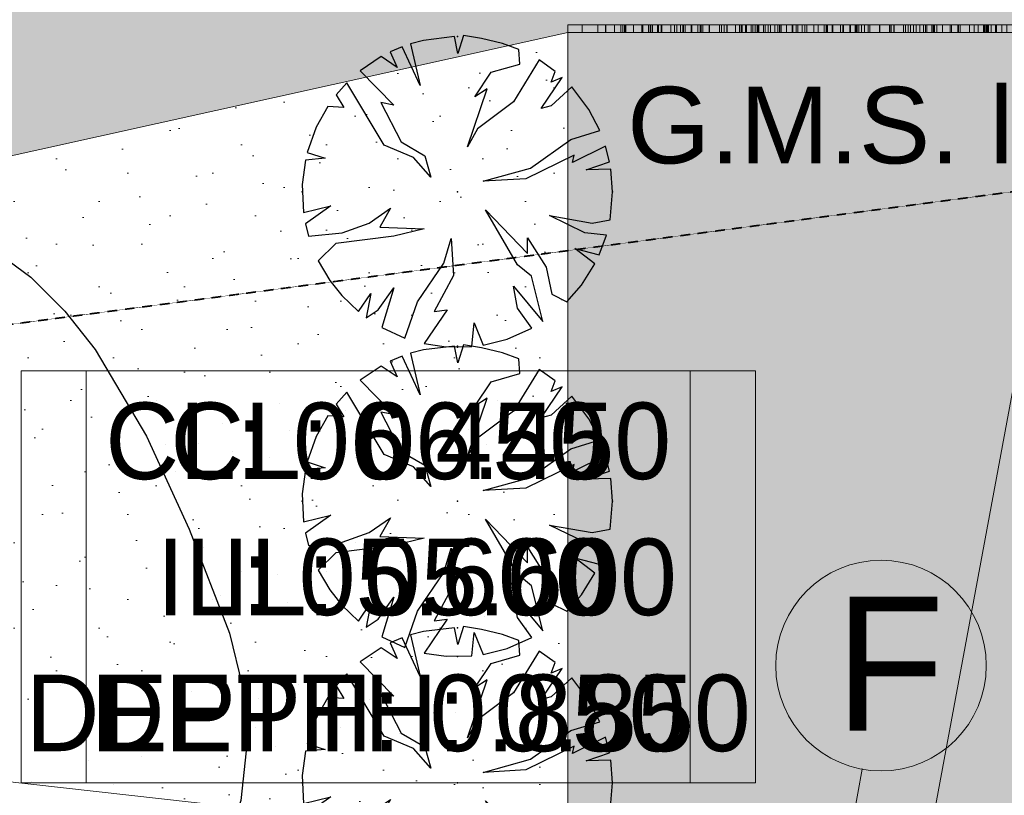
# Model space of a CAD drawing. Header units: millimetres. Extents: x -738537 to 1850049, y -250217 to 604013.
# Tile 152 of 204: x -100655 to -98083, y 90265 to 92291. Entities that reach past the tile are written whole.
import ezdxf

# ---------------------------------------------------------------- set-up
doc = ezdxf.new("R2010")
doc.units = ezdxf.units.MM
doc.header["$MEASUREMENT"] = 0
doc.linetypes.add('DOT', pattern=[0.25, 0, -0.25])
doc.linetypes.add('Dot & Dashed', pattern=[280, 150, -60, 0, -70])
for name, color, linetype in [('A_BEAMS', 7, 'Continuous'), ('A_SURVEY', 7, 'Continuous'), ('C_DIMS - GA', 7, 'Continuous')]:
    doc.layers.add(name, color=color, linetype=linetype)
for name, color, linetype, lineweight in [('A_BEAMS_Pen_No__3', 30, 'Continuous', 15), ('A_SITE 3D_Pen_No__128', 9, 'Continuous', 0), ('A_SITE 3D_Pen_No__4', 7, 'Continuous', 5), ('A_SURVEY_Pen_No__2', 1, 'Continuous', 25), ('A_SURVEY_Pen_No__6', 7, 'Continuous', 5), ('C-GRID _Pen_No__5', 4, 'Continuous', 5), ('C_DIMS - GA_Pen_No__6', 7, 'Continuous', 5), ('C_TEXT GA_Pen_No__6', 7, 'Continuous', 5), ('ELECTRICAL LINE_Pen_No__1', 214, 'Continuous', 35), ('SEWER LINE_Pen_No__6', 7, 'Continuous', 5)]:
    doc.layers.add(name, color=color, linetype=linetype, lineweight=lineweight)
for name, color, linetype, lineweight, true_color in [('A_SITE 3D_Pen_No__7', 7, 'Continuous', 5, 0x3f3f3f), ('A_SURVEY_Pen_No__171', 7, 'Continuous', 0, 0xdadada), ('ELECTRICAL LINE_Pen_No__33', 7, 'Continuous', 0, 0xffaffa)]:
    doc.layers.add(name, color=color, linetype=linetype, lineweight=lineweight, true_color=true_color)
doc.styles.add('GENERATED_STYLE_1', font='GOTHIC.TTF')
doc.styles.add('GENERATED_STYLE_3', font='GOTHICB.TTF')
doc.dimstyles.new('GENERATED_STYLE__1', dxfattribs={"dimtxt": 200, "dimasz": 95, "dimexe": 0.18, "dimexo": 90000, "dimgap": 0.09, "dimtad": 1, "dimdec": 0, "dimzin": 0, "dimdsep": 46, "dimtxsty": 'GENERATED_STYLE_1', "dimblk": 'ARROWHEAD_2', "dimblk1": 'ARROWHEAD_2', "dimblk2": 'ARROWHEAD_2', "dimcen": 0.09, "dimclrd": 7, "dimclre": 7, "dimclrt": 7, "dimadec": 0, "dimazin": 0, "dimtfac": 1, "dimtdec": 4, "dimtmove": 0, "dimatfit": 3, "dimfxl": 1, "dimtolj": 1, "dimtzin": 0, "dimarcsym": 0})

# ---------------------------------------------------------------- blocks, each defined once
blk = doc.blocks.new('*D407')
at = {"layer": 'C_DIMS - GA_Pen_No__6', "color": 7, "linetype": 'Continuous', "lineweight": 5, "transparency": 16777216}
for p, q in [((-128417.7, 93314.3), (-128396.9, 93500.6)), ((-128364.5, 93465.5), (-128450.1, 93349.3)), ((-128468, 93414.2), (-128407.3, 93407.4)), ((-128407.3, 93407.4), (-98511.1, 90057.6)), ((-98521.5, 89964.4), (-98500.6, 90150.7)), ((-98553.9, 89999.5), (-98468.3, 90115.6)), ((-98511.1, 90057.6), (-98450.3, 90050.7))]:
    blk.add_line(p, q, dxfattribs=at)
at = {"layer": 'C_DIMS - GA_Pen_No__6', "color": 7, "lineweight": 5, "transparency": 16777216, "insert": (-113882.2, 91820.1), "char_height": 200, "attachment_point": 7, "rotation": 353.6067, "style": 'GENERATED_STYLE_1'}
blk.add_mtext('\\A1;{\\pql;\\fCentury Gothic|b0|i0|c0|p34;30\xa0083}', dxfattribs=at)
blk = doc.blocks.new('ARROWHEAD_2')
at = {"color": 0, "linetype": 'Continuous', "lineweight": 0}
for p, q in [((-0.378, -0.655), (0.378, 0.655)), ((0, 0), (-1, 0))]:
    blk.add_line(p, q, dxfattribs=at)
blk = doc.blocks.new('LASER CUT SCREEN[27]', base_point=(-117622.9, 91223.6))
at = {"layer": 'A_BEAMS_Pen_No__3', "color": 7, "linetype": 'Continuous', "lineweight": 15}
for p, q in [((-119239.8, 91243.6), (-119277.7, 91243.6)), ((-119277.7, 91223.6), (-119277.7, 91243.6)), ((-118701.8, 91243.6), (-119239.8, 91243.6)), ((-119239.8, 91223.6), (-119239.8, 91243.6)), ((-119199, 91223.6), (-119199, 91243.6)), ((-119179.3, 91223.6), (-119179.3, 91243.6)), ((-119178.4, 91223.6), (-119178.4, 91243.6)), ((-119155.7, 91223.6), (-119155.7, 91243.6)), ((-119155.6, 91223.6), (-119155.6, 91243.6)), ((-119138.7, 91223.6), (-119138.7, 91243.6)), ((-119134.2, 91223.6), (-119134.2, 91243.6)), ((-119129.3, 91223.6), (-119129.3, 91243.6)), ((-119128, 91223.6), (-119128, 91243.6)), ((-119126.2, 91223.6), (-119126.2, 91243.6)), ((-119106.4, 91223.6), (-119106.4, 91243.6)), ((-119084.2, 91223.6), (-119084.2, 91243.6)), ((-119083.3, 91223.6), (-119083.3, 91243.6)), ((-119082, 91223.6), (-119082, 91243.6)), ((-119066.4, 91223.6), (-119066.4, 91243.6)), ((-119062.3, 91223.6), (-119062.3, 91243.6)), ((-119061.2, 91223.6), (-119061.2, 91243.6)), ((-119060.8, 91223.6), (-119060.8, 91243.6)), ((-119056.7, 91223.6), (-119056.7, 91243.6)), ((-119043.6, 91223.6), (-119043.6, 91243.6)), ((-119042.7, 91223.6), (-119042.7, 91243.6)), ((-119040.8, 91223.6), (-119040.8, 91243.6)), ((-119034.1, 91223.6), (-119034.1, 91243.6)), ((-119032.2, 91223.6), (-119032.2, 91243.6)), ((-119008.8, 91223.6), (-119008.8, 91243.6)), ((-118999.2, 91223.6), (-118999.2, 91243.6)), ((-118993.2, 91223.6), (-118993.2, 91243.6)), ((-118983.2, 91223.6), (-118983.2, 91243.6)), ((-118976.9, 91223.6), (-118976.9, 91243.6)), ((-118975.5, 91223.6), (-118975.5, 91243.6)), ((-118970.6, 91223.6), (-118970.6, 91243.6)), ((-118955.4, 91223.6), (-118955.4, 91243.6)), ((-118953.5, 91223.6), (-118953.5, 91243.6)), ((-118937.8, 91223.6), (-118937.8, 91243.6)), ((-118931.8, 91223.6), (-118931.8, 91243.6)), ((-118928.8, 91223.6), (-118928.8, 91243.6)), ((-118924.7, 91223.6), (-118924.7, 91243.6)), ((-118908.6, 91223.6), (-118908.6, 91243.6)), ((-118907.5, 91223.6), (-118907.5, 91243.6)), ((-118881.5, 91223.6), (-118881.5, 91243.6)), ((-118881, 91223.6), (-118881, 91243.6)), ((-118876.1, 91223.6), (-118876.1, 91243.6)), ((-118869.4, 91223.6), (-118869.4, 91243.6)), ((-118869.1, 91223.6), (-118869.1, 91243.6)), ((-118862, 91223.6), (-118862, 91243.6)), ((-118861.1, 91223.6), (-118861.1, 91243.6)), ((-118839.1, 91223.6), (-118839.1, 91243.6)), ((-118828.7, 91223.6), (-118828.7, 91243.6)), ((-118824.3, 91223.6), (-118824.3, 91243.6)), ((-118822.1, 91223.6), (-118822.1, 91243.6)), ((-118813.2, 91223.6), (-118813.2, 91243.6)), ((-118810.9, 91223.6), (-118810.9, 91243.6)), ((-118799, 91223.6), (-118799, 91243.6)), ((-118794.4, 91223.6), (-118794.4, 91243.6)), ((-118788.4, 91223.6), (-118788.4, 91243.6)), ((-118783, 91223.6), (-118783, 91243.6)), ((-118780.5, 91223.6), (-118780.5, 91243.6)), ((-118778.8, 91223.6), (-118778.8, 91243.6)), ((-118766.5, 91223.6), (-118766.5, 91243.6)), ((-118762.3, 91223.6), (-118762.3, 91243.6)), ((-118754.1, 91223.6), (-118754.1, 91243.6)), ((-118748.4, 91223.6), (-118748.4, 91243.6)), ((-118737.2, 91223.6), (-118737.2, 91243.6)), ((-118728.8, 91223.6), (-118728.8, 91243.6)), ((-118724.7, 91223.6), (-118724.7, 91243.6)), ((-118721.4, 91223.6), (-118721.4, 91243.6)), ((-118720, 91223.6), (-118720, 91243.6)), ((-118706.7, 91223.6), (-118706.7, 91243.6)), ((-118586.7, 91243.6), (-118701.8, 91243.6)), ((-118691.5, 91223.6), (-118691.5, 91243.6)), ((-118690.1, 91223.6), (-118690.1, 91243.6)), ((-118680.7, 91223.6), (-118680.7, 91243.6)), ((-118676.7, 91223.6), (-118676.7, 91243.6)), ((-118665.2, 91223.6), (-118665.2, 91243.6)), ((-118658.1, 91223.6), (-118658.1, 91243.6)), ((-118652.8, 91223.6), (-118652.8, 91243.6)), ((-118634.5, 91223.6), (-118634.5, 91243.6)), ((-118623.8, 91223.6), (-118623.8, 91243.6)), ((-118623.2, 91223.6), (-118623.2, 91243.6)), ((-118607.9, 91223.6), (-118607.9, 91243.6)), ((-118602.3, 91223.6), (-118602.3, 91243.6)), ((-118600.4, 91223.6), (-118600.4, 91243.6)), ((-118599.7, 91223.6), (-118599.7, 91243.6)), ((-118599.4, 91223.6), (-118599.4, 91243.6)), ((-118586.8, 91223.6), (-118586.8, 91243.6)), ((-118004.5, 91243.6), (-118586.7, 91243.6)), ((-118585.5, 91223.6), (-118585.5, 91243.6)), ((-118565.5, 91223.6), (-118565.5, 91243.6)), ((-118558.8, 91223.6), (-118558.8, 91243.6)), ((-118557.3, 91223.6), (-118557.3, 91243.6)), ((-118541, 91223.6), (-118541, 91243.6)), ((-118539.5, 91223.6), (-118539.5, 91243.6)), ((-118526.9, 91223.6), (-118526.9, 91243.6)), ((-118524.3, 91223.6), (-118524.3, 91243.6)), ((-118521.7, 91223.6), (-118521.7, 91243.6)), ((-118517.7, 91223.6), (-118517.7, 91243.6)), ((-118517.1, 91223.6), (-118517.1, 91243.6)), ((-118510.2, 91223.6), (-118510.2, 91243.6)), ((-118502.9, 91223.6), (-118502.9, 91243.6)), ((-118493.3, 91223.6), (-118493.3, 91243.6)), ((-118493, 91223.6), (-118493, 91243.6)), ((-118488.8, 91223.6), (-118488.8, 91243.6)), ((-118488.2, 91223.6), (-118488.2, 91243.6)), ((-118463.4, 91223.6), (-118463.4, 91243.6)), ((-118462.8, 91223.6), (-118462.8, 91243.6)), ((-118436.8, 91223.6), (-118436.8, 91243.6)), ((-118433.4, 91223.6), (-118433.4, 91243.6)), ((-118433, 91223.6), (-118433, 91243.6)), ((-118426.2, 91223.6), (-118426.2, 91243.6)), ((-118425.1, 91223.6), (-118425.1, 91243.6)), ((-118400.8, 91223.6), (-118400.8, 91243.6)), ((-118395.2, 91223.6), (-118395.2, 91243.6)), ((-118388.6, 91223.6), (-118388.6, 91243.6)), ((-118382.8, 91223.6), (-118382.8, 91243.6)), ((-118374.2, 91223.6), (-118374.2, 91243.6)), ((-118367.7, 91223.6), (-118367.7, 91243.6)), ((-118358.4, 91223.6), (-118358.4, 91243.6)), ((-118357.9, 91223.6), (-118357.9, 91243.6)), ((-118357.7, 91223.6), (-118357.7, 91243.6)), ((-118348.2, 91223.6), (-118348.2, 91243.6)), ((-118343.5, 91223.6), (-118343.5, 91243.6)), ((-118340.1, 91223.6), (-118340.1, 91243.6)), ((-118326.4, 91223.6), (-118326.4, 91243.6)), ((-118325.4, 91223.6), (-118325.4, 91243.6)), ((-118322.2, 91223.6), (-118322.2, 91243.6)), ((-118321.4, 91223.6), (-118321.4, 91243.6)), ((-118320.7, 91223.6), (-118320.7, 91243.6)), ((-118319.3, 91223.6), (-118319.3, 91243.6)), ((-118313.2, 91223.6), (-118313.2, 91243.6)), ((-118299, 91223.6), (-118299, 91243.6)), ((-118279.1, 91223.6), (-118279.1, 91243.6)), ((-118274.9, 91223.6), (-118274.9, 91243.6)), ((-118258.5, 91223.6), (-118258.5, 91243.6)), ((-118257.3, 91223.6), (-118257.3, 91243.6)), ((-118252.4, 91223.6), (-118252.4, 91243.6)), ((-118228, 91223.6), (-118228, 91243.6)), ((-118216.3, 91223.6), (-118216.3, 91243.6)), ((-118205.9, 91223.6), (-118205.9, 91243.6)), ((-118205.3, 91223.6), (-118205.3, 91243.6)), ((-118205.3, 91223.6), (-118205.3, 91243.6)), ((-118205.2, 91223.6), (-118205.2, 91243.6)), ((-118191.4, 91223.6), (-118191.4, 91243.6)), ((-118189.5, 91223.6), (-118189.5, 91243.6)), ((-118185.7, 91223.6), (-118185.7, 91243.6)), ((-118185.1, 91223.6), (-118185.1, 91243.6)), ((-118182.3, 91223.6), (-118182.3, 91243.6)), ((-118180.3, 91223.6), (-118180.3, 91243.6)), ((-118178.5, 91223.6), (-118178.5, 91243.6)), ((-118171.4, 91223.6), (-118171.4, 91243.6)), ((-118159.9, 91223.6), (-118159.9, 91243.6)), ((-118158, 91223.6), (-118158, 91243.6)), ((-118143.4, 91223.6), (-118143.4, 91243.6)), ((-118130.5, 91223.6), (-118130.5, 91243.6)), ((-118114.1, 91223.6), (-118114.1, 91243.6)), ((-118107.6, 91223.6), (-118107.6, 91243.6)), ((-118089.9, 91223.6), (-118089.9, 91243.6)), ((-118088.7, 91223.6), (-118088.7, 91243.6)), ((-118088.4, 91223.6), (-118088.4, 91243.6)), ((-118075.6, 91223.6), (-118075.6, 91243.6)), ((-118070.8, 91223.6), (-118070.8, 91243.6)), ((-118061, 91223.6), (-118061, 91243.6)), ((-118056.2, 91223.6), (-118056.2, 91243.6)), ((-118028.4, 91223.6), (-118028.4, 91243.6)), ((-118020.5, 91223.6), (-118020.5, 91243.6)), ((-118020.1, 91223.6), (-118020.1, 91243.6)), ((-118012.5, 91223.6), (-118012.5, 91243.6)), ((-118010.4, 91223.6), (-118010.4, 91243.6)), ((-118009.1, 91223.6), (-118009.1, 91243.6)), ((-118008.6, 91223.6), (-118008.6, 91243.6)), ((-117622.9, 91243.6), (-118004.5, 91243.6)), ((-117994.2, 91223.6), (-117994.2, 91243.6)), ((-117993.9, 91223.6), (-117993.9, 91243.6)), ((-117990.7, 91223.6), (-117990.7, 91243.6)), ((-117989.2, 91223.6), (-117989.2, 91243.6)), ((-117981.9, 91223.6), (-117981.9, 91243.6)), ((-117972.9, 91223.6), (-117972.9, 91243.6)), ((-117971, 91223.6), (-117971, 91243.6)), ((-117964.6, 91223.6), (-117964.6, 91243.6)), ((-117947.7, 91223.6), (-117947.7, 91243.6)), ((-117941.7, 91223.6), (-117941.7, 91243.6)), ((-117940, 91223.6), (-117940, 91243.6)), ((-117938.4, 91223.6), (-117938.4, 91243.6)), ((-117936.2, 91223.6), (-117936.2, 91243.6)), ((-117935.9, 91223.6), (-117935.9, 91243.6)), ((-117924.4, 91223.6), (-117924.4, 91243.6)), ((-117917.3, 91223.6), (-117917.3, 91243.6)), ((-117916.9, 91223.6), (-117916.9, 91243.6)), ((-117914.1, 91223.6), (-117914.1, 91243.6)), ((-117886.4, 91223.6), (-117886.4, 91243.6)), ((-117883.4, 91223.6), (-117883.4, 91243.6)), ((-117881.7, 91223.6), (-117881.7, 91243.6)), ((-117873.5, 91223.6), (-117873.5, 91243.6)), ((-117873.3, 91223.6), (-117873.3, 91243.6)), ((-117870.4, 91223.6), (-117870.4, 91243.6)), ((-117865.8, 91223.6), (-117865.8, 91243.6)), ((-117856.5, 91223.6), (-117856.5, 91243.6)), ((-117842.8, 91223.6), (-117842.8, 91243.6)), ((-117832, 91223.6), (-117832, 91243.6)), ((-117831.9, 91223.6), (-117831.9, 91243.6)), ((-117829, 91223.6), (-117829, 91243.6)), ((-117826.2, 91223.6), (-117826.2, 91243.6)), ((-117821.9, 91223.6), (-117821.9, 91243.6)), ((-117818, 91223.6), (-117818, 91243.6)), ((-117811, 91223.6), (-117811, 91243.6)), ((-117809.4, 91223.6), (-117809.4, 91243.6)), ((-117802.7, 91223.6), (-117802.7, 91243.6)), ((-117794.5, 91223.6), (-117794.5, 91243.6)), ((-117790.4, 91223.6), (-117790.4, 91243.6)), ((-117788, 91223.6), (-117788, 91243.6)), ((-117781, 91223.6), (-117781, 91243.6)), ((-117768.7, 91223.6), (-117768.7, 91243.6)), ((-117768.5, 91223.6), (-117768.5, 91243.6)), ((-117763.3, 91223.6), (-117763.3, 91243.6)), ((-117763, 91223.6), (-117763, 91243.6)), ((-117760.3, 91223.6), (-117760.3, 91243.6)), ((-117749.7, 91223.6), (-117749.7, 91243.6)), ((-117735.8, 91223.6), (-117735.8, 91243.6)), ((-117725.1, 91223.6), (-117725.1, 91243.6)), ((-117723.4, 91223.6), (-117723.4, 91243.6)), ((-117712.6, 91223.6), (-117712.6, 91243.6)), ((-117712.4, 91223.6), (-117712.4, 91243.6)), ((-117706.5, 91223.6), (-117706.5, 91243.6)), ((-117701.7, 91223.6), (-117701.7, 91243.6)), ((-117695.2, 91223.6), (-117695.2, 91243.6)), ((-117694.3, 91223.6), (-117694.3, 91243.6)), ((-117688.4, 91223.6), (-117688.4, 91243.6)), ((-117686.9, 91223.6), (-117686.9, 91243.6)), ((-117667.1, 91223.6), (-117667.1, 91243.6)), ((-117660.8, 91223.6), (-117660.8, 91243.6)), ((-117622.9, 91223.6), (-117622.9, 91243.6)), ((-119239.8, 91223.6), (-119277.7, 91223.6)), ((-118701.8, 91223.6), (-119239.8, 91223.6)), ((-118586.7, 91223.6), (-118701.8, 91223.6)), ((-118004.5, 91223.6), (-118586.7, 91223.6)), ((-117622.9, 91223.6), (-118004.5, 91223.6))]:
    blk.add_line(p, q, dxfattribs=at)
blk = doc.blocks.new('Tree Plan 24[32]', base_point=(-122243.6, 88773))
at = {"layer": 'A_SURVEY_Pen_No__2', "color": 7, "linetype": 'Continuous', "lineweight": 25, "flags": 128}
blk.add_lwpolyline([(-120781.6, 90658.3), (-120680.5, 90584.5), (-120591.3, 90496), (-120512.3, 90395.5), (-120378.5, 90169.1), (-120266.3, 89926.3), (-120161.7, 89655.1), (-120127.8, 89515.5), (-120115.1, 89372.5), (-120131.7, 89217.7), (-120180.5, 89072.6), (-120261.2, 88944.2), (-120313.3, 88888.3), (-120373.3, 88839.2), (-120464.2, 88786.3), (-120561, 88751.7), (-120660.9, 88735.1), (-120761.1, 88736.7)], dxfattribs=at)
blk = doc.blocks.new('Tree Plan 24[45]', base_point=(-119566, 90807.3))
at = {"layer": 'A_SURVEY_Pen_No__2', "color": 7, "linetype": 'Continuous', "lineweight": 25}
for p, q in [((-119573.5, 91212.7), (-119654.8, 91203)), ((-119565, 91168.8), (-119573.5, 91212.7)), ((-119550, 91215.9), (-119565, 91168.8)), ((-119502.9, 91207.8), (-119550, 91215.9)), ((-119447.8, 91195.2), (-119502.9, 91207.8)), ((-119709.8, 91186.4), (-119741.4, 91172.9)), ((-119663.4, 91085.4), (-119709.8, 91186.4)), ((-119654.8, 91203), (-119688.2, 91193.9)), ((-119688.2, 91193.9), (-119663.4, 91085.4)), ((-119405.4, 91179.6), (-119447.8, 91195.2)), ((-119765.1, 91160.6), (-119819.5, 91123.8)), ((-119723.3, 91132.5), (-119765.1, 91160.6)), ((-119741.4, 91172.9), (-119723.3, 91132.5)), ((-119402.4, 91141), (-119405.4, 91179.6)), ((-119477.3, 91119.6), (-119402.4, 91141)), ((-119352.3, 91151.9), (-119419.5, 91042.6)), ((-119310.3, 91121.9), (-119352.3, 91151.9)), ((-119819.5, 91123.8), (-119731.8, 91034.1)), ((-119520.1, 91055.5), (-119477.3, 91119.6)), ((-119346.8, 91025.5), (-119291.9, 91106)), ((-119321.1, 91094), (-119310.3, 91121.9)), ((-119291.9, 91106), (-119321.1, 91094)), ((-119854.4, 91092.4), (-119882.7, 91060.6)), ((-119757.5, 90929.2), (-119854.4, 91092.4)), ((-119267.3, 91081.4), (-119321.1, 91031.9)), ((-119222.2, 91022.3), (-119267.3, 91081.4)), ((-119882.7, 91060.6), (-119862.3, 91027.6)), ((-119539.3, 90925), (-119488, 91076.8)), ((-119488, 91076.8), (-119520.1, 91055.5)), ((-119904.4, 91030.7), (-119934.7, 90976.1)), ((-119862.3, 91027.6), (-119904.4, 91030.7)), ((-119731.8, 91034.1), (-119766.1, 91040.5)), ((-119766.1, 91040.5), (-119712.6, 90937.8)), ((-119419.5, 91042.6), (-119513.6, 90972)), ((-119321.1, 91031.9), (-119346.8, 91025.5)), ((-119193.5, 90967.4), (-119222.2, 91022.3)), ((-119934.7, 90976.1), (-119958.3, 90909.9)), ((-119513.6, 90972), (-119539.3, 90925)), ((-119269.8, 90944.2), (-119193.5, 90967.4)), ((-119680.5, 90897.1), (-119757.5, 90929.2)), ((-119712.6, 90937.8), (-119650.6, 90901.4)), ((-119374.6, 90869.3), (-119269.8, 90944.2)), ((-119178.6, 90926.8), (-119265.5, 90884.3)), ((-119168.3, 90886.2), (-119178.6, 90926.8)), ((-119958.3, 90909.9), (-119911.5, 90895)), ((-119650.6, 90901.4), (-119635.6, 90845.8)), ((-119261.2, 90903.6), (-119387.4, 90841.5)), ((-119265.5, 90884.3), (-119261.2, 90903.6)), ((-119963, 90890.3), (-119971.1, 90826.5)), ((-119911.5, 90895), (-119963, 90890.3)), ((-119635.6, 90845.8), (-119680.5, 90897.1)), ((-119229.1, 90865.1), (-119168.3, 90886.2)), ((-119498.7, 90835.1), (-119374.6, 90869.3)), ((-119165, 90866.9), (-119229.1, 90865.1)), ((-119160.6, 90807.3), (-119165, 90866.9)), ((-119971.1, 90826.5), (-119968, 90753.7)), ((-119387.4, 90841.5), (-119498.7, 90835.1)), ((-119167.1, 90734.6), (-119160.6, 90807.3)), ((-119968, 90753.7), (-119896.6, 90770.9)), ((-119896.6, 90770.9), (-119963, 90724.3)), ((-119796, 90726), (-119740.4, 90764.5)), ((-119740.4, 90764.5), (-119768.2, 90715.3)), ((-119408.8, 90616.9), (-119492.2, 90760.2)), ((-119492.2, 90760.2), (-119383.1, 90646.8)), ((-119233.4, 90700.3), (-119325.4, 90745.3)), ((-119325.4, 90745.3), (-119214.1, 90726)), ((-119963, 90724.3), (-119954.7, 90691.7)), ((-119866.6, 90700.3), (-119796, 90726)), ((-119214.1, 90726), (-119167.1, 90734.6)), ((-119954.7, 90691.7), (-119866.6, 90700.3)), ((-119768.2, 90715.3), (-119652.7, 90711)), ((-119652.7, 90711), (-119731.8, 90691.8)), ((-119176.6, 90694.2), (-119233.4, 90700.3)), ((-119195.4, 90642.8), (-119176.6, 90694.2)), ((-119883.7, 90672.5), (-119929.4, 90627.2)), ((-119731.8, 90691.8), (-119883.7, 90672.5)), ((-119601.3, 90621.2), (-119582.1, 90685.3)), ((-119582.1, 90685.3), (-119575.7, 90589.1)), ((-119383.1, 90646.8), (-119383.1, 90687.5)), ((-119383.1, 90687.5), (-119333.9, 90610.5)), ((-119206.6, 90619.6), (-119259.1, 90659.7)), ((-119259.1, 90659.7), (-119195.4, 90642.8)), ((-119929.4, 90627.2), (-119899.1, 90576)), ((-119669.8, 90520.6), (-119601.3, 90621.2)), ((-119372.4, 90586.9), (-119408.8, 90616.9)), ((-119242, 90563.5), (-119206.6, 90619.6)), ((-119333.9, 90610.5), (-119319, 90539.9)), ((-119899.1, 90576), (-119867.8, 90536.4)), ((-119575.7, 90589.1), (-119627, 90495)), ((-119342.4, 90469.1), (-119372.4, 90586.9)), ((-119824.2, 90494.6), (-119791.7, 90542)), ((-119791.7, 90542), (-119803.9, 90478.8)), ((-119772.5, 90499.2), (-119731.8, 90557)), ((-119731.8, 90557), (-119763.4, 90453.1)), ((-119408.8, 90503.5), (-119419.5, 90561.3)), ((-119419.5, 90561.3), (-119342.4, 90469.1)), ((-119319, 90539.9), (-119279.9, 90520)), ((-119279.9, 90520), (-119242, 90563.5)), ((-119867.8, 90536.4), (-119824.2, 90494.6)), ((-119703.5, 90425.8), (-119669.8, 90520.6)), ((-119803.9, 90478.8), (-119772.5, 90499.2)), ((-119592.8, 90499.2), (-119652.3, 90411.1)), ((-119627, 90495), (-119592.8, 90499.2)), ((-119371.2, 90451.7), (-119408.8, 90503.5)), ((-119528.5, 90403.5), (-119522.2, 90465)), ((-119522.2, 90465), (-119499, 90407.4)), ((-119763.4, 90453.1), (-119703.5, 90425.8)), ((-119436.2, 90423.1), (-119371.2, 90451.7)), ((-119652.3, 90411.1), (-119594.9, 90402.8)), ((-119499, 90407.4), (-119436.2, 90423.1)), ((-119594.9, 90402.8), (-119528.5, 90403.5))]:
    blk.add_line(p, q, dxfattribs=at)
for p in [(-119566, 91212.8), (-119971.5, 90807.3), (-119566, 90807.3), (-119566, 90807.3), (-119160.6, 90807.3), (-119566, 90401.8)]:
    blk.add_point(p, dxfattribs=at)
blk = doc.blocks.new('Tree Plan 24[46]', base_point=(-119566, 89999.3))
at = {"layer": 'A_SURVEY_Pen_No__2', "color": 7, "linetype": 'Continuous', "lineweight": 25}
for p, q in [((-119654.8, 90395), (-119688.2, 90386)), ((-119688.2, 90386), (-119663.4, 90277.5)), ((-119573.5, 90404.8), (-119654.8, 90395)), ((-119565, 90360.9), (-119573.5, 90404.8)), ((-119550, 90407.9), (-119565, 90360.9)), ((-119502.9, 90399.9), (-119550, 90407.9)), ((-119447.8, 90387.2), (-119502.9, 90399.9)), ((-119405.4, 90371.7), (-119447.8, 90387.2)), ((-119709.8, 90378.5), (-119741.4, 90365)), ((-119741.4, 90365), (-119723.3, 90324.5)), ((-119663.4, 90277.5), (-119709.8, 90378.5)), ((-119402.4, 90333.1), (-119405.4, 90371.7)), ((-119765.1, 90352.6), (-119819.5, 90315.9)), ((-119723.3, 90324.5), (-119765.1, 90352.6)), ((-119477.3, 90311.7), (-119402.4, 90333.1)), ((-119352.3, 90343.9), (-119419.5, 90234.7)), ((-119310.3, 90314), (-119352.3, 90343.9)), ((-119819.5, 90315.9), (-119731.8, 90226.1)), ((-119520.1, 90247.5), (-119477.3, 90311.7)), ((-119321.1, 90286), (-119310.3, 90314)), ((-119854.4, 90284.5), (-119882.7, 90252.7)), ((-119757.5, 90121.3), (-119854.4, 90284.5)), ((-119346.8, 90217.6), (-119291.9, 90298.1)), ((-119291.9, 90298.1), (-119321.1, 90286)), ((-119539.3, 90117), (-119488, 90268.9)), ((-119488, 90268.9), (-119520.1, 90247.5)), ((-119267.3, 90273.5), (-119321.1, 90224)), ((-119222.2, 90214.3), (-119267.3, 90273.5)), ((-119882.7, 90252.7), (-119862.3, 90219.7)), ((-119731.8, 90226.1), (-119766.1, 90232.5)), ((-119766.1, 90232.5), (-119712.6, 90129.8)), ((-119419.5, 90234.7), (-119513.6, 90164.1)), ((-119904.4, 90222.8), (-119934.7, 90168.2)), ((-119862.3, 90219.7), (-119904.4, 90222.8)), ((-119321.1, 90224), (-119346.8, 90217.6)), ((-119193.5, 90159.5), (-119222.2, 90214.3)), ((-119934.7, 90168.2), (-119958.3, 90102)), ((-119513.6, 90164.1), (-119539.3, 90117)), ((-119269.8, 90136.3), (-119193.5, 90159.5)), ((-119712.6, 90129.8), (-119650.6, 90093.5)), ((-119374.6, 90061.4), (-119269.8, 90136.3)), ((-119958.3, 90102), (-119911.5, 90087.1)), ((-119680.5, 90089.2), (-119757.5, 90121.3)), ((-119178.6, 90118.9), (-119265.5, 90076.4)), ((-119168.3, 90078.2), (-119178.6, 90118.9)), ((-119963, 90082.3), (-119971.1, 90018.6)), ((-119911.5, 90087.1), (-119963, 90082.3)), ((-119635.6, 90037.8), (-119680.5, 90089.2)), ((-119650.6, 90093.5), (-119635.6, 90037.8)), ((-119261.2, 90095.6), (-119387.4, 90033.6)), ((-119265.5, 90076.4), (-119261.2, 90095.6)), ((-119229.1, 90057.1), (-119168.3, 90078.2)), ((-119498.7, 90027.2), (-119374.6, 90061.4)), ((-119165, 90058.9), (-119229.1, 90057.1)), ((-119160.6, 89999.3), (-119165, 90058.9)), ((-119387.4, 90033.6), (-119498.7, 90027.2)), ((-119971.1, 90018.6), (-119968, 89945.7)), ((-119167.1, 89926.6), (-119160.6, 89999.3)), ((-119968, 89945.7), (-119896.6, 89963)), ((-119896.6, 89963), (-119963, 89916.3)), ((-119796, 89918), (-119740.4, 89956.6)), ((-119740.4, 89956.6), (-119768.2, 89907.3)), ((-119408.8, 89808.9), (-119492.2, 89952.3)), ((-119492.2, 89952.3), (-119383.1, 89838.9)), ((-119233.4, 89892.4), (-119325.4, 89937.3)), ((-119325.4, 89937.3), (-119214.1, 89918)), ((-119214.1, 89918), (-119167.1, 89926.6)), ((-119963, 89916.3), (-119954.7, 89883.7)), ((-119866.6, 89892.4), (-119796, 89918)), ((-119768.2, 89907.3), (-119652.7, 89903.1)), ((-119652.7, 89903.1), (-119731.8, 89883.8)), ((-119954.7, 89883.7), (-119866.6, 89892.4)), ((-119731.8, 89883.8), (-119883.7, 89864.6)), ((-119601.3, 89813.2), (-119582.1, 89877.4)), ((-119582.1, 89877.4), (-119575.7, 89781.1)), ((-119383.1, 89838.9), (-119383.1, 89879.5)), ((-119383.1, 89879.5), (-119333.9, 89802.5)), ((-119176.6, 89886.3), (-119233.4, 89892.4)), ((-119195.4, 89834.9), (-119176.6, 89886.3)), ((-119883.7, 89864.6), (-119929.4, 89819.3)), ((-119206.6, 89811.6), (-119259.1, 89851.7)), ((-119259.1, 89851.7), (-119195.4, 89834.9)), ((-119929.4, 89819.3), (-119899.1, 89768)), ((-119669.8, 89712.7), (-119601.3, 89813.2)), ((-119372.4, 89779), (-119408.8, 89808.9)), ((-119333.9, 89802.5), (-119319, 89731.9)), ((-119242, 89755.5), (-119206.6, 89811.6)), ((-119899.1, 89768), (-119867.8, 89728.5)), ((-119575.7, 89781.1), (-119627, 89687)), ((-119342.4, 89661.1), (-119372.4, 89779)), ((-119772.5, 89691.3), (-119731.8, 89749)), ((-119731.8, 89749), (-119763.4, 89645.1)), ((-119408.8, 89695.6), (-119419.5, 89753.3)), ((-119419.5, 89753.3), (-119342.4, 89661.1)), ((-119279.9, 89712.1), (-119242, 89755.5)), ((-119867.8, 89728.5), (-119824.2, 89686.6)), ((-119824.2, 89686.6), (-119791.7, 89734.1)), ((-119791.7, 89734.1), (-119803.9, 89670.9)), ((-119319, 89731.9), (-119279.9, 89712.1)), ((-119803.9, 89670.9), (-119772.5, 89691.3)), ((-119703.5, 89617.9), (-119669.8, 89712.7)), ((-119592.8, 89691.3), (-119652.3, 89603.1)), ((-119627, 89687), (-119592.8, 89691.3)), ((-119371.2, 89643.7), (-119408.8, 89695.6)), ((-119763.4, 89645.1), (-119703.5, 89617.9)), ((-119528.5, 89595.6), (-119522.2, 89657.1)), ((-119522.2, 89657.1), (-119499, 89599.4)), ((-119436.2, 89615.2), (-119371.2, 89643.7)), ((-119499, 89599.4), (-119436.2, 89615.2)), ((-119652.3, 89603.1), (-119594.9, 89594.9)), ((-119594.9, 89594.9), (-119528.5, 89595.6))]:
    blk.add_line(p, q, dxfattribs=at)
for p in [(-119566, 90404.8), (-119971.5, 89999.3), (-119566, 89999.3), (-119566, 89999.3), (-119160.6, 89999.3), (-119566, 89593.8)]:
    blk.add_point(p, dxfattribs=at)
blk = doc.blocks.new('Tree Plan 24[47]', base_point=(-119566, 89263.8))
at = {"layer": 'A_SURVEY_Pen_No__2', "color": 7, "linetype": 'Continuous', "lineweight": 25}
for p, q in [((-119573.5, 89669.3), (-119654.8, 89659.5)), ((-119565, 89625.4), (-119573.5, 89669.3)), ((-119550, 89672.4), (-119565, 89625.4)), ((-119502.9, 89664.4), (-119550, 89672.4)), ((-119447.8, 89651.7), (-119502.9, 89664.4)), ((-119709.8, 89643), (-119741.4, 89629.4)), ((-119663.4, 89541.9), (-119709.8, 89643)), ((-119654.8, 89659.5), (-119688.2, 89650.5)), ((-119688.2, 89650.5), (-119663.4, 89541.9)), ((-119405.4, 89636.1), (-119447.8, 89651.7)), ((-119765.1, 89617.1), (-119819.5, 89580.4)), ((-119723.3, 89589), (-119765.1, 89617.1)), ((-119741.4, 89629.4), (-119723.3, 89589)), ((-119402.4, 89597.6), (-119405.4, 89636.1)), ((-119477.3, 89576.2), (-119402.4, 89597.6)), ((-119352.3, 89608.4), (-119419.5, 89499.1)), ((-119310.3, 89578.5), (-119352.3, 89608.4)), ((-119819.5, 89580.4), (-119731.8, 89490.6)), ((-119520.1, 89512), (-119477.3, 89576.2)), ((-119346.8, 89482), (-119291.9, 89562.6)), ((-119321.1, 89550.5), (-119310.3, 89578.5)), ((-119291.9, 89562.6), (-119321.1, 89550.5)), ((-119854.4, 89548.9), (-119882.7, 89517.1)), ((-119757.5, 89385.8), (-119854.4, 89548.9)), ((-119267.3, 89538), (-119321.1, 89488.5)), ((-119222.2, 89478.8), (-119267.3, 89538)), ((-119882.7, 89517.1), (-119862.3, 89484.2)), ((-119539.3, 89381.5), (-119488, 89533.4)), ((-119488, 89533.4), (-119520.1, 89512)), ((-119904.4, 89487.3), (-119934.7, 89432.7)), ((-119862.3, 89484.2), (-119904.4, 89487.3)), ((-119731.8, 89490.6), (-119766.1, 89497)), ((-119766.1, 89497), (-119712.6, 89394.3)), ((-119419.5, 89499.1), (-119513.6, 89428.6)), ((-119321.1, 89488.5), (-119346.8, 89482)), ((-119193.5, 89423.9), (-119222.2, 89478.8)), ((-119934.7, 89432.7), (-119958.3, 89366.4)), ((-119513.6, 89428.6), (-119539.3, 89381.5)), ((-119269.8, 89400.7), (-119193.5, 89423.9)), ((-119680.5, 89353.7), (-119757.5, 89385.8)), ((-119712.6, 89394.3), (-119650.6, 89358)), ((-119374.6, 89325.9), (-119269.8, 89400.7)), ((-119178.6, 89383.4), (-119265.5, 89340.8)), ((-119168.3, 89342.7), (-119178.6, 89383.4)), ((-119958.3, 89366.4), (-119911.5, 89351.5)), ((-119650.6, 89358), (-119635.6, 89302.3)), ((-119261.2, 89360.1), (-119387.4, 89298.1)), ((-119265.5, 89340.8), (-119261.2, 89360.1)), ((-119963, 89346.8), (-119971.1, 89283.1)), ((-119911.5, 89351.5), (-119963, 89346.8)), ((-119635.6, 89302.3), (-119680.5, 89353.7)), ((-119229.1, 89321.6), (-119168.3, 89342.7)), ((-119498.7, 89291.6), (-119374.6, 89325.9)), ((-119165, 89323.4), (-119229.1, 89321.6)), ((-119160.6, 89263.8), (-119165, 89323.4)), ((-119971.1, 89283.1), (-119968, 89210.2)), ((-119387.4, 89298.1), (-119498.7, 89291.6)), ((-119167.1, 89191.1), (-119160.6, 89263.8)), ((-119968, 89210.2), (-119896.6, 89227.5)), ((-119896.6, 89227.5), (-119963, 89180.8)), ((-119796, 89182.5), (-119740.4, 89221)), ((-119740.4, 89221), (-119768.2, 89171.8)), ((-119408.8, 89073.4), (-119492.2, 89216.8)), ((-119492.2, 89216.8), (-119383.1, 89103.4)), ((-119233.4, 89156.9), (-119325.4, 89201.8)), ((-119325.4, 89201.8), (-119214.1, 89182.5)), ((-119963, 89180.8), (-119954.7, 89148.2)), ((-119866.6, 89156.9), (-119796, 89182.5)), ((-119214.1, 89182.5), (-119167.1, 89191.1)), ((-119954.7, 89148.2), (-119866.6, 89156.9)), ((-119768.2, 89171.8), (-119652.7, 89167.6)), ((-119652.7, 89167.6), (-119731.8, 89148.3)), ((-119176.6, 89150.7), (-119233.4, 89156.9)), ((-119195.4, 89099.3), (-119176.6, 89150.7)), ((-119883.7, 89129), (-119929.4, 89083.8)), ((-119731.8, 89148.3), (-119883.7, 89129)), ((-119601.3, 89077.7), (-119582.1, 89141.9)), ((-119582.1, 89141.9), (-119575.7, 89045.6)), ((-119383.1, 89103.4), (-119383.1, 89144)), ((-119383.1, 89144), (-119333.9, 89067)), ((-119206.6, 89076.1), (-119259.1, 89116.2)), ((-119259.1, 89116.2), (-119195.4, 89099.3)), ((-119929.4, 89083.8), (-119899.1, 89032.5)), ((-119669.8, 88977.2), (-119601.3, 89077.7)), ((-119372.4, 89043.5), (-119408.8, 89073.4)), ((-119242, 89020), (-119206.6, 89076.1)), ((-119333.9, 89067), (-119319, 88996.4)), ((-119899.1, 89032.5), (-119867.8, 88993)), ((-119575.7, 89045.6), (-119627, 88951.5)), ((-119342.4, 88925.6), (-119372.4, 89043.5)), ((-119824.2, 88951.1), (-119791.7, 88998.6)), ((-119791.7, 88998.6), (-119803.9, 88935.4)), ((-119772.5, 88955.8), (-119731.8, 89013.5)), ((-119731.8, 89013.5), (-119763.4, 88909.6)), ((-119408.8, 88960), (-119419.5, 89017.8)), ((-119419.5, 89017.8), (-119342.4, 88925.6)), ((-119319, 88996.4), (-119279.9, 88976.6)), ((-119279.9, 88976.6), (-119242, 89020)), ((-119867.8, 88993), (-119824.2, 88951.1)), ((-119703.5, 88882.3), (-119669.8, 88977.2)), ((-119803.9, 88935.4), (-119772.5, 88955.8)), ((-119592.8, 88955.8), (-119652.3, 88867.6)), ((-119627, 88951.5), (-119592.8, 88955.8)), ((-119371.2, 88908.2), (-119408.8, 88960)), ((-119528.5, 88860.1), (-119522.2, 88921.5)), ((-119522.2, 88921.5), (-119499, 88863.9)), ((-119763.4, 88909.6), (-119703.5, 88882.3)), ((-119436.2, 88879.7), (-119371.2, 88908.2)), ((-119652.3, 88867.6), (-119594.9, 88859.4)), ((-119499, 88863.9), (-119436.2, 88879.7)), ((-119594.9, 88859.4), (-119528.5, 88860.1))]:
    blk.add_line(p, q, dxfattribs=at)
for p in [(-119566, 89669.3), (-119971.5, 89263.8), (-119566, 89263.8), (-119566, 89263.8), (-119160.6, 89263.8), (-119566, 88858.3)]:
    blk.add_point(p, dxfattribs=at)

msp = doc.modelspace()

# ---------------------------------------------------------------- hatches: boundary and pattern name
at = {"layer": 'A_SITE 3D_Pen_No__128', "linetype": 'Continuous', "lineweight": 0}
h = msp.add_hatch(dxfattribs=at)
h.set_pattern_fill('PATTERN__PAVING', color=9, style=0, pattern_type=2)
h.set_pattern_definition([(0, (20053.95, 1033.6), (0, 400), [300, -100]), (0, (20353.95, 1133.6), (0, 400), [300, -100]), (0, (20253.95, 1233.6), (0, 400), [300, -100]), (0, (20153.95, 1333.6), (0, 400), [300, -100]), (90, (20253.95, 1033.6), (-400, 0), [300, -100]), (90, (20153.95, 1133.6), (-400, 0), [300, -100]), (90, (20053.95, 1233.6), (-400, 0), [300, -100]), (90, (20353.95, 1333.6), (-400, 0), [300, -100])])
h.paths.add_polyline_path([(-113774.8, 89196.8), (-98783.8, 87454.8), (-99198.5, 85205.6), (-96185.9, 83435.6), (-95783.9, 86779.8), (-92399.2, 86367.7), (-92399.2, 91976.2), (-85899.2, 91976.2), (-85899.2, 84290.4, 0.116634), (-85562.7, 83478.7), (-84856.4, 82687.8), (-81078.9, 80039.2), (-80162.4, 79600.8), (-75775.8, 78209.1), (-70191.6, 78471.5, 0.103683), (-68959.3, 79690.8), (-68528.6, 80917.5), (-68168.9, 82333.4), (-67867.6, 84420.9), (-67919, 85319.5), (-68602.9, 87625.8), (-68756.6, 87577.3), (-68067.7, 85290.9), (-68029.1, 84441.7), (-68335.9, 82451), (-68681.2, 80958.8), (-69095.9, 79803.2, -0.100494), (-70228, 78696.8), (-75693.1, 78514.3), (-80076.9, 79856.2), (-80949.5, 80226.9), (-84735.5, 83025.2), (-85281.8, 83645.1, -0.117949), (-85618.3, 84456.7), (-85618.3, 85412.2), (-84330.3, 86367.7), (-84330.3, 92329), (-85618.3, 92329), (-85618.3, 92317.2), (-97876.4, 92317.2), (-98743.1, 87655), (-113758.4, 89337.5)])
at = {"layer": 'A_SITE 3D_Pen_No__7', "linetype": 'Continuous', "lineweight": 5, "true_color": 0x3f3f3f}
h = msp.add_hatch(dxfattribs=at)
h.set_pattern_fill('HATCH__STONE_COPY', color=250, style=0, pattern_type=2)
h.set_pattern_definition([(45, (20053.95, 1383.6), (-111.36932, 111.36932), [0, -105, 0, -157.5]), (110, (20403.95, 1383.6), (148.00159, 53.86817), [0, -77, 0, -133])])
h.paths.add_polyline_path([(-99223.8, 92257.2), (-106128.8, 90727.4), (-106128.8, 88482.6), (-99223.8, 87708.9)])
at = {"layer": 'A_SURVEY_Pen_No__171', "linetype": 'Continuous', "lineweight": 0, "true_color": 0xdadada}
h = msp.add_hatch(dxfattribs=at)
h.set_pattern_fill('GRASS', color=254, style=0, pattern_type=2)
h.set_pattern_definition([(90, (0, 0), (-900, 0), [129.9038, -389.7114]), (90, (450, 259.8), (-900, 0), [129.9038, -389.7114]), (30, (0, 0), (-450, 779.423), [129.9038, -389.7114]), (30, (0, 519.6), (-450, 779.423), [129.9038, -389.7114]), (150, (0, 0), (450, 779.423), [129.9038, -389.7114]), (150, (0, 519.6), (450, 779.423), [129.9038, -389.7114])])
h.paths.add_polyline_path([(-113746.4, 89336.2), (-113721, 89637.2), (-107136.6, 91911.2), (-86105.8, 96570.5), (-80902.9, 97400.7), (-79768.3, 89278.7), (-69316.2, 87490.5), (-68608.5, 85290), (-68114.4, 85446), (-68067.7, 85290.9), (-68029.1, 84441.7), (-68335.9, 82451), (-68681.2, 80958.8), (-69095.9, 79803.2), (-70204.6, 78698.1), (-75732.7, 78526.5), (-80513.2, 80041.5), (-80949.5, 80226.9), (-84735.5, 83025.2), (-85281.8, 83645.1), (-85618.3, 84456.7), (-85618.3, 85412.2), (-84330.3, 86367.7), (-84330.3, 92329), (-97876.4, 92317.2), (-98743.1, 87655), (-99223.8, 87708.9), (-99223.8, 92257.2), (-106128.8, 90727.4), (-106250.4, 88496.2)])

# ---------------------------------------------------------------- linework, layer by layer
at = {"layer": 'A_SITE 3D_Pen_No__4', "color": 7, "linetype": 'Continuous', "lineweight": 5}
msp.add_lwpolyline([(-97876.4, 92317.2), (-98743.1, 87655), (-113758.4, 89337.5), (-113774.8, 89196.8), (-98783.8, 87454.8), (-99198.5, 85205.6), (-96185.9, 83435.6)], dxfattribs=at)
msp.add_lwpolyline([(-99223.8, 92257.2), (-106128.8, 90727.4), (-106128.8, 88482.6), (-99223.8, 87708.9)], close=True, dxfattribs=at)
at = {"layer": 'C-GRID _Pen_No__5', "color": 4, "linetype": 'Dot & Dashed', "lineweight": 5}
for q in [(-101749.8, 72320.5), (-98454.8, 90333.5)]:
    msp.add_line((-98454.8, 90333.5), q, dxfattribs=at)
at = {"layer": 'C-GRID _Pen_No__5', "color": 7, "linetype": 'Dot & Dashed', "lineweight": 5}
msp.add_line((-98454.8, 90333.5), (-98454.8, 90333.5), dxfattribs=at)
at = {"layer": 'C-GRID _Pen_No__5', "color": 4, "linetype": 'Continuous', "lineweight": 5}
msp.add_circle((-98405.3, 90604), 275, dxfattribs=at)
at = {"layer": 'C-GRID _Pen_No__5', "color": 7, "linetype": 'Dot & Dashed', "lineweight": 5}
msp.add_point((-98454.8, 90333.5), dxfattribs=at)
msp.add_point((-98454.8, 90333.5), dxfattribs=at)
at = {"layer": 'ELECTRICAL LINE_Pen_No__1', "color": 7, "linetype": 'DOT', "lineweight": 35}
msp.add_line((-95624.1, 92164), (-104266.5, 91020), dxfattribs=at)
at = {"layer": 'ELECTRICAL LINE_Pen_No__33', "color": 211, "linetype": 'DOT', "lineweight": 0, "true_color": 0xffaffa}
msp.add_line((-95624.1, 92164), (-104266.5, 91020), dxfattribs=at)
at = {"layer": 'SEWER LINE_Pen_No__6', "color": 7, "linetype": 'Continuous', "lineweight": 5, "flags": 128}
for points in [[(-100651.9, 91373.9), (-98903.6, 91373.9), (-98903.6, 90297.4), (-100651.9, 90297.4)], [(-100481.9, 91373.9), (-98733.6, 91373.9), (-98733.6, 90297.4), (-100481.9, 90297.4)]]:
    msp.add_lwpolyline(points, close=True, dxfattribs=at)

# ---------------------------------------------------------------- block references
at = {"layer": 'A_BEAMS', "color": 7, "linetype": 'Continuous', "lineweight": 5}
msp.add_blockref('LASER CUT SCREEN[27]', (-97568.9, 92257.2), dxfattribs=at)
at = {"layer": 'A_SURVEY', "color": 250, "linetype": 'Continuous', "lineweight": 5, "true_color": 0x3f3f3f}
for name, p in [('Tree Plan 24[45]', (-99512.1, 91840.9)), ('Tree Plan 24[32]', (-102189.6, 89806.6)), ('Tree Plan 24[46]', (-99512.1, 91032.9)), ('Tree Plan 24[47]', (-99512.1, 90297.4))]:
    msp.add_blockref(name, p, dxfattribs=at)

# ---------------------------------------------------------------- texts
at = {"layer": 'A_SURVEY_Pen_No__6', "color": 7, "linetype": 'Continuous', "lineweight": 5, "insert": (-102515.2, 89874.1), "char_height": 350, "width": 5353.635, "attachment_point": 5, "rotation": 353.6771, "line_spacing_factor": 1.070163, "style": 'GENERATED_STYLE_1'}
msp.add_mtext('\\A1;{\\pqc;\\fCentury Gothic|b0|i0|c0|p34;NEW\\fCentury Gothic|b0|i0|c0|p34; LANDSCAPED GARDEN}', dxfattribs=at)
at = {"layer": 'C-GRID _Pen_No__5', "color": 4, "linetype": 'Continuous', "lineweight": 5, "insert": (-98525.5, 90784), "char_height": 350, "attachment_point": 1, "style": 'GENERATED_STYLE_1'}
msp.add_mtext('\\A1;{\\pql;\\pt0;\\fCentury Gothic|b0|i0|c0|p34;F}', dxfattribs=at)
at = {"layer": 'C_TEXT GA_Pen_No__6', "color": 7, "linetype": 'Continuous', "lineweight": 5, "insert": (-96697.3, 91985.2), "char_height": 200, "attachment_point": 5, "style": 'GENERATED_STYLE_3'}
msp.add_mtext("\\A1;{\\pqc;\\fArial|b0|i0|c0|p34;G.M.S. lazer cut screen to Eng's detail}", dxfattribs=at)
at = {"layer": 'SEWER LINE_Pen_No__6', "color": 7, "linetype": 'Continuous', "lineweight": 5, "char_height": 200, "attachment_point": 5, "line_spacing_factor": 1.065341, "style": 'GENERATED_STYLE_1'}
for insert in [(-99777.8, 90834.2), (-99607.7, 90834.2)]:
    msp.add_mtext('\\A1;{\\pqc;\\fCentury Gothic|b0|i0|c0|p34;CL: 06.450\\P\\pqc;\\fCentury Gothic|b0|i0|c0|p34;  IL: 05.600\\P\\pqc;\\fCentury Gothic|b0|i0|c0|p34;DEPTH: 0.850}', dxfattribs=dict(at, insert=insert))

# ---------------------------------------------------------------- dimensions: what is measured, and where the dimension line sits
at = {"layer": 'C_DIMS - GA', "color": 7, "linetype": 'Continuous', "lineweight": 5}
dim = msp.add_linear_dim(base=(-98511.1, 90057.6), p1=(-128574.3, 91916.8), p2=(-98594.6, 89312.2), angle=353.6067, dimstyle='GENERATED_STYLE__1', dxfattribs=at)
dim.commit()
dim.dimension.update_dxf_attribs({"geometry": '*D407', "text_midpoint": (-113453.9, 91872.8), "dimtype": 160, "text_rotation": 353.6067})

doc.saveas('drawing.dxf')
